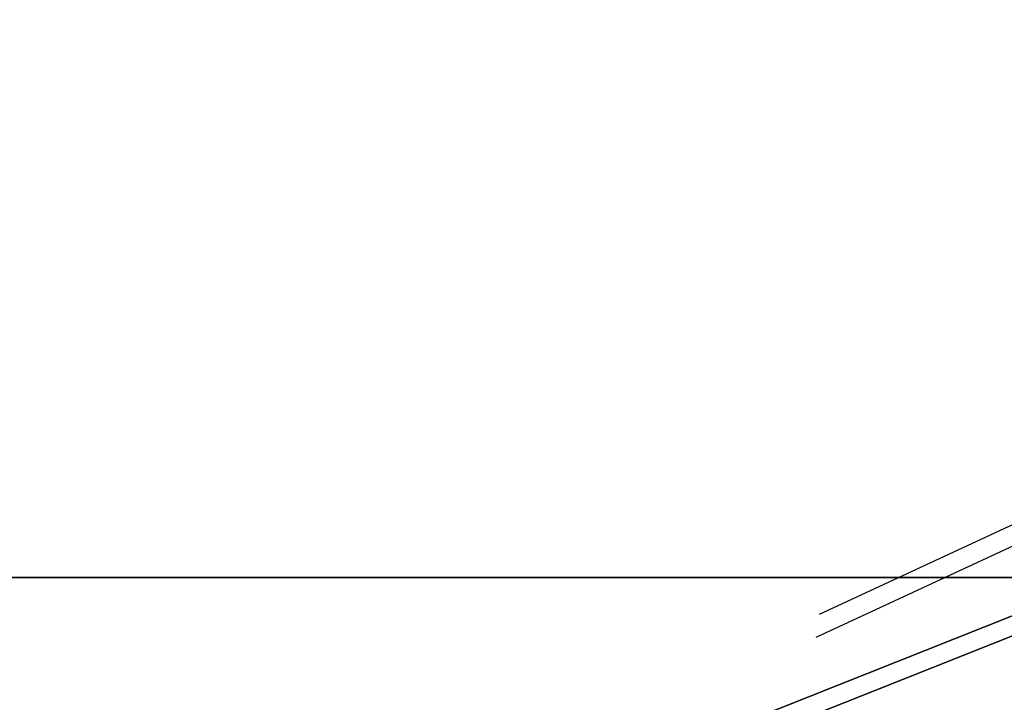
# Model space of a CAD drawing. Header units: millimetres. Extents: x -1690 to 192, y -898 to 54.
# Tile 224 of 256: x 27 to 103, y -10 to 43. Entities that reach past the tile are written whole.
import ezdxf

# ---------------------------------------------------------------- set-up
doc = ezdxf.new("R2010")
doc.units = ezdxf.units.MM
doc.header["$MEASUREMENT"] = 0
doc.layers.add('OVIDIO 186x93x72h', color=7, linetype='Continuous')

msp = doc.modelspace()

# ---------------------------------------------------------------- linework, layer by layer
at = {"layer": 'OVIDIO 186x93x72h', "extrusion": (0, 1, 0)}
for points in [[(-165.568367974, 717.3330877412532), (749.1110923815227, 717.333087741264)], [(749.1110923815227, 715.0847275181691), (-165.1888364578, 715.0847275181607)], [(-165.1888364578, 715.0847275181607), (749.1110923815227, 715.0847275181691)], [(-165.5697511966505, 716.9884583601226), (749.1110923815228, 716.9884583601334)], [(-165.5683679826, 718.8735819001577), (749.1110923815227, 718.8735819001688)], [(-165.568367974, 717.373581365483), (749.1110923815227, 717.3735818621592)], [(749.1110923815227, 717.3735818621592), (-165.568367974, 717.373581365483)], [(749.1110923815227, 718.8735819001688), (-165.5683679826, 718.8735819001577)], [(749.1110923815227, 695.6701377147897), (-92.91301757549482, 695.6701377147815)], [(749.1110923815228, 697.0117785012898), (-92.9130175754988, 697.0117785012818)]]:
    msp.add_lwpolyline(points, dxfattribs=at)
at = {"layer": 'OVIDIO 186x93x72h', "extrusion": (-0.2028516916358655, -0.1089792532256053, 0.973126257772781)}
for points in [[(41.45678108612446, 164.8136896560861), (41.45678108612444, 325.4695341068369)], [(41.45678108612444, 325.4695341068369), (41.45678108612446, 164.8136896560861)]]:
    msp.add_lwpolyline(points, dxfattribs=at)
at = {"layer": 'OVIDIO 186x93x72h', "extrusion": (-7.538766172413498e-07, 0.9999999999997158, 0)}
for points in [[(-165.1888673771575, 716.4263683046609), (749.1110614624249, 716.4277468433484)], [(749.1110614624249, 716.4277468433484), (-165.1888673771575, 716.4263683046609)]]:
    msp.add_lwpolyline(points, dxfattribs=at)
at = {"layer": 'OVIDIO 186x93x72h', "extrusion": (-0.2028516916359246, -0.1089792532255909, 0.9731262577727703)}
msp.add_lwpolyline([(41.75225108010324, 325.4695341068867), (41.75225108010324, 164.8136896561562)], dxfattribs=at)
at = {"layer": 'OVIDIO 186x93x72h', "extrusion": (-0.2028516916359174, -0.1089792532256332, 0.9731262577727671)}
for points in [[(42.0477210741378, 325.4695341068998), (42.0477210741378, 164.8136896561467)], [(42.0477210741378, 164.8136896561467), (42.0477210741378, 325.4695341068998)]]:
    msp.add_lwpolyline(points, dxfattribs=at)
at = {"layer": 'OVIDIO 186x93x72h', "extrusion": (-0.2357022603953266, -0.2357022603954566, 0.9428090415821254)}
msp.add_lwpolyline([(95.66971142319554, 268.8695669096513), (95.66971142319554, 377.947370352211)], dxfattribs=at)
at = {"layer": 'OVIDIO 186x93x72h', "extrusion": (-0.2357022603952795, -0.2357022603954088, 0.9428090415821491)}
msp.add_lwpolyline([(96.6183947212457, 377.9473703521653), (96.6183947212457, 268.8695669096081)], dxfattribs=at)
at = {"layer": 'OVIDIO 186x93x72h', "extrusion": (-0.235702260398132, -0.2357022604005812, 0.942809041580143)}
msp.add_lwpolyline([(94.36872539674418, 365.6213327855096), (94.3687253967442, 260.2133463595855)], dxfattribs=at)
at = {"layer": 'OVIDIO 186x93x72h', "extrusion": (-0.2357022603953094, -0.2357022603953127, 0.9428090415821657)}
msp.add_lwpolyline([(98.51576131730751, 268.8695669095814), (98.51576131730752, 377.9473703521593)], dxfattribs=at)
at = {"layer": 'OVIDIO 186x93x72h', "extrusion": (-0.2357022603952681, -0.2357022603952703, 0.9428090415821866)}
msp.add_lwpolyline([(99.46444461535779, 377.9473703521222), (99.46444461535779, 268.8695669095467)], dxfattribs=at)
at = {"layer": 'OVIDIO 186x93x72h', "extrusion": (-0.2357022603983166, -0.2357022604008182, 0.9428090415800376)}
msp.add_lwpolyline([(93.59196606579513, 362.6118634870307), (93.59196606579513, 258.0715017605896)], dxfattribs=at)
at = {"layer": 'OVIDIO 186x93x72h', "extrusion": (-0.2028662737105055, -0.1089886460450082, 0.9731221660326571)}
for points in [[(42.45755028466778, 251.4805748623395), (42.45755028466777, 308.8617011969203)], [(42.45755028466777, 308.8617011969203), (42.45755028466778, 251.4805748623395)]]:
    msp.add_lwpolyline(points, dxfattribs=at)
at = {"layer": 'OVIDIO 186x93x72h', "extrusion": (-0.2028662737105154, -0.1089886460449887, 0.9731221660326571)}
msp.add_lwpolyline([(43.17049659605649, 251.4805748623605), (43.17049659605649, 308.8617011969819)], dxfattribs=at)
at = {"layer": 'OVIDIO 186x93x72h', "extrusion": (-0.2028626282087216, -0.1089862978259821, 0.9731231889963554)}
for points in [[(43.8832073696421, 251.4777138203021), (43.8832073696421, 308.8588401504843)], [(43.8832073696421, 308.8588401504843), (43.8832073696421, 251.4777138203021)]]:
    msp.add_lwpolyline(points, dxfattribs=at)
at = {"layer": 'OVIDIO 186x93x72h', "extrusion": (-0.04629577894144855, -0.02146384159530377, 0.9986971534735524)}
msp.add_lwpolyline([(39.90756268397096, 79.46661039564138), (39.90756268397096, 179.9778287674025)], dxfattribs=at)
at = {"layer": 'OVIDIO 186x93x72h', "extrusion": (-0.04629577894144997, -0.02146384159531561, 0.9986971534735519)}
msp.add_lwpolyline([(41.39375177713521, 78.49837837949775), (41.39375177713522, 179.8028227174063)], dxfattribs=at)
at = {"layer": 'OVIDIO 186x93x72h', "extrusion": (-0.2028662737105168, -0.1089886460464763, 0.9731221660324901)}
for points in [[(40.66014001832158, 241.8095100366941), (40.66014001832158, 251.3795100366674)], [(40.66014001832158, 251.3795100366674), (40.66014001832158, 241.8095100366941)]]:
    msp.add_lwpolyline(points, dxfattribs=at)
at = {"layer": 'OVIDIO 186x93x72h', "extrusion": (0.05815167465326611, 0.9868237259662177, -0.1509878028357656)}
for points in [[(-99.52298813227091, 697.476122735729), (-101.6284076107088, 692.0815399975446)], [(-101.6284076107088, 692.0815399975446), (-99.52298813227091, 697.476122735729)]]:
    msp.add_lwpolyline(points, dxfattribs=at)
at = {"layer": 'OVIDIO 186x93x72h', "extrusion": (-0.1226098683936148, 0.2760888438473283, 0.9532794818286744)}
for points in [[(-94.63008492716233, 246.1057019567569), (-94.63008492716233, 244.6057019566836)], [(-94.63008492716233, 244.6057019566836), (-94.63008492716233, 246.1057019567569)]]:
    msp.add_lwpolyline(points, dxfattribs=at)
at = {"layer": 'OVIDIO 186x93x72h', "extrusion": (-0.202866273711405, -0.1089886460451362, 0.9731221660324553)}
msp.add_lwpolyline([(41.37308632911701, 241.8095100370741), (41.37308632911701, 251.3795100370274)], dxfattribs=at)
at = {"layer": 'OVIDIO 186x93x72h', "extrusion": (0.05815167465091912, 0.9868237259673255, -0.150987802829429)}
msp.add_lwpolyline([(-99.85110621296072, 697.604181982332), (-101.9565256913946, 692.2095992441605)], dxfattribs=at)
at = {"layer": 'OVIDIO 186x93x72h', "extrusion": (-0.1226098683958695, 0.2760888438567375, 0.9532794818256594)}
msp.add_lwpolyline([(-95.37848333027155, 246.1057019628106), (-95.37848333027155, 244.6057019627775)], dxfattribs=at)
at = {"layer": 'OVIDIO 186x93x72h', "extrusion": (-0.2028662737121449, -0.1089886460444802, 0.9731221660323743)}
for points in [[(42.08603264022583, 241.8095100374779), (42.08603264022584, 251.3795100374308)], [(42.08603264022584, 251.3795100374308), (42.08603264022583, 241.8095100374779)]]:
    msp.add_lwpolyline(points, dxfattribs=at)
at = {"layer": 'OVIDIO 186x93x72h', "extrusion": (0.05815164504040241, 0.986823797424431, -0.1509873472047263)}
for points in [[(-100.1792247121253, 697.7322841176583), (-102.2845353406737, 692.3379934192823)], [(-102.2845353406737, 692.3379934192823), (-100.1792247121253, 697.7322841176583)]]:
    msp.add_lwpolyline(points, dxfattribs=at)
at = {"layer": 'OVIDIO 186x93x72h', "extrusion": (-0.1226733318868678, 0.2762709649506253, 0.9532185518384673)}
for points in [[(-96.12874286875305, 244.7329140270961), (-96.12874286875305, 246.2329140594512)], [(-96.12874286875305, 246.2329140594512), (-96.12874286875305, 244.7329140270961)]]:
    msp.add_lwpolyline(points, dxfattribs=at)
at = {"layer": 'OVIDIO 186x93x72h', "extrusion": (0.1148807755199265, 0.0456775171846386, 0.9923285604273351)}
msp.add_lwpolyline([(-42.4840289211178, 70.0897352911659), (-42.4840289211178, -38.82503305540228)], dxfattribs=at)
at = {"layer": 'OVIDIO 186x93x72h', "extrusion": (-0.2028626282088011, -0.1089862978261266, 0.9731231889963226)}
msp.add_lwpolyline([(43.88320736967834, 251.4777138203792), (43.88320736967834, 241.7055841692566)], dxfattribs=at)
at = {"layer": 'OVIDIO 186x93x72h', "extrusion": (-0.1226098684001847, 0.2760888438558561, 0.9532794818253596)}
msp.add_lwpolyline([(-89.98680758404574, 246.105701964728), (-89.98680758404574, 244.6057019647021)], dxfattribs=at)
at = {"layer": 'OVIDIO 186x93x72h', "extrusion": (0.9999999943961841, -4.732807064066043e-05, 9.469786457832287e-05)}
msp.add_lwpolyline([(4.066039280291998, 701.2943819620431), (5.407521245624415, 698.6102354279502)], dxfattribs=at)
at = {"layer": 'OVIDIO 186x93x72h', "extrusion": (0.114880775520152, 0.04567751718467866, 0.9923285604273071)}
msp.add_lwpolyline([(-43.17145456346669, 70.09075593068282), (-43.1714545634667, -38.8250330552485)], dxfattribs=at)
at = {"layer": 'OVIDIO 186x93x72h', "extrusion": (-0.2028516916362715, -0.1089792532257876, 0.973126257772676)}
msp.add_lwpolyline([(44.4734407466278, 251.4691306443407), (44.4734407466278, 241.6970009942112)], dxfattribs=at)
at = {"layer": 'OVIDIO 186x93x72h', "extrusion": (0.9852089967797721, 0.04417230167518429, 0.1655658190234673)}
msp.add_lwpolyline([(-8.221651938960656, 642.786058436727), (0.9747857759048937, 676.7461345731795)], dxfattribs=at)
at = {"layer": 'OVIDIO 186x93x72h', "extrusion": (1, 0, 0)}
for points in [[(4.019304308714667, 697.9290808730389), (4.690124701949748, 696.5874400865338)], [(3.152565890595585, 697.4957116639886), (1.810925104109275, 700.1789932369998)]]:
    msp.add_lwpolyline(points, dxfattribs=at)
at = {"layer": 'OVIDIO 186x93x72h', "extrusion": (-0.2028516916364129, -0.1089792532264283, 0.9731262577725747)}
msp.add_lwpolyline([(45.06438073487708, 241.6970009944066), (45.06438073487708, 251.4691306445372)], dxfattribs=at)
at = {"layer": 'OVIDIO 186x93x72h', "extrusion": (0.9852089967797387, 0.0441723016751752, 0.165565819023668)}
msp.add_lwpolyline([(-9.553178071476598, 643.1466359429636), (-0.3567394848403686, 677.1067152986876)], dxfattribs=at)
at = {"layer": 'OVIDIO 186x93x72h', "extrusion": (0.05870066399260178, 0.9840532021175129, -0.1679092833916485)}
for points in [[(-93.52499432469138, 687.3441406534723), (-91.58641117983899, 692.8008988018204)], [(-91.58641117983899, 692.8008988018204), (-93.52499432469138, 687.3441406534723)]]:
    msp.add_lwpolyline(points, dxfattribs=at)
at = {"layer": 'OVIDIO 186x93x72h', "extrusion": (-0.1226098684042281, 0.2760888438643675, 0.9532794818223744)}
for points in [[(-85.34353024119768, 244.6057019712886), (-85.34353024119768, 246.1057019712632)], [(-85.34353024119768, 246.1057019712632), (-85.34353024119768, 244.6057019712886)]]:
    msp.add_lwpolyline(points, dxfattribs=at)
at = {"layer": 'OVIDIO 186x93x72h', "extrusion": (0.1148807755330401, 0.04567751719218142, 0.9923285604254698)}
for points in [[(-44.31551793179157, 70.74347126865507), (-44.31551793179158, -36.11238143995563)], [(-44.31551793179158, -36.11238143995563), (-44.31551793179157, 70.74347126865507)]]:
    msp.add_lwpolyline(points, dxfattribs=at)
at = {"layer": 'OVIDIO 186x93x72h', "extrusion": (0.1148807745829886, 0.04567751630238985, 0.9923285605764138)}
for points in [[(-44.77215560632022, 70.7434702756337), (-44.77215560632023, -36.1123824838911)], [(-44.77215560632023, -36.1123824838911), (-44.77215560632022, 70.7434702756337)]]:
    msp.add_lwpolyline(points, dxfattribs=at)
at = {"layer": 'OVIDIO 186x93x72h', "extrusion": (0.05870066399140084, 0.9840532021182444, -0.1679092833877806)}
msp.add_lwpolyline([(-93.8535704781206, 687.4608715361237), (-91.91498733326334, 692.9176296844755)], dxfattribs=at)
at = {"layer": 'OVIDIO 186x93x72h', "extrusion": (-0.1226098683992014, 0.2760888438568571, 0.9532794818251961)}
msp.add_lwpolyline([(-85.99385716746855, 246.1057019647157), (-85.99385716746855, 244.6057019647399)], dxfattribs=at)
at = {"layer": 'OVIDIO 186x93x72h', "extrusion": (-0.2028662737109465, -0.1089886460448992, 0.9731221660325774)}
for points in [[(42.45755028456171, 184.3273188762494), (42.45755028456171, 241.7084452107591)], [(42.45755028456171, 241.7084452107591), (42.45755028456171, 184.3273188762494)]]:
    msp.add_lwpolyline(points, dxfattribs=at)
at = {"layer": 'OVIDIO 186x93x72h', "extrusion": (-0.2028662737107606, -0.1089886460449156, 0.9731221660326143)}
msp.add_lwpolyline([(43.17049659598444, 184.32731887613), (43.17049659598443, 241.708445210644)], dxfattribs=at)
at = {"layer": 'OVIDIO 186x93x72h', "extrusion": (0.05870066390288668, 0.9840531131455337, -0.1679098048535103)}
for points in [[(-94.18202179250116, 687.5778788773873), (-92.24356344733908, 693.0343021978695)], [(-92.24356344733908, 693.0343021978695), (-94.18202179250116, 687.5778788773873)]]:
    msp.add_lwpolyline(points, dxfattribs=at)
at = {"layer": 'OVIDIO 186x93x72h', "extrusion": (-0.1226826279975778, 0.2762976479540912, 0.9532096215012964)}
for points in [[(-86.64636098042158, 246.2515514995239), (-86.64636098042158, 244.7515514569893)], [(-86.64636098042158, 244.7515514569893), (-86.64636098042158, 246.2515514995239)]]:
    msp.add_lwpolyline(points, dxfattribs=at)
at = {"layer": 'OVIDIO 186x93x72h', "extrusion": (-0.2028711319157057, -0.1089917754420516, 0.9731208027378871)}
for points in [[(43.8834980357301, 184.331131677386), (43.88349803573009, 241.7122580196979)], [(43.88349803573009, 241.7122580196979), (43.8834980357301, 184.331131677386)]]:
    msp.add_lwpolyline(points, dxfattribs=at)
at = {"layer": 'OVIDIO 186x93x72h', "extrusion": (0.9999999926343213, -5.425762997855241e-05, 0.0001085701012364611)}
msp.add_lwpolyline([(0.9072560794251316, 696.3593416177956), (-0.4342026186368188, 699.0436148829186)], dxfattribs=at)
at = {"layer": 'OVIDIO 186x93x72h'}
for points in [[(129.2100249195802, 7.25155077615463, 665.1362539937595), (128.5184405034, 6.976571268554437, 665.2289754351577), (29.1724654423, -32.52418473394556, 678.5483936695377)], [(29.1724654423, -32.52418473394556, 678.5483936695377), (128.5184405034, 6.976571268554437, 665.2289754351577), (129.2100249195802, 7.25155077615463, 665.1362539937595)], [(129.7903895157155, 5.944704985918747, 665.58938864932), (129.0988050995, 5.669725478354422, 665.6821100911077), (29.75283003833, -33.83103052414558, 679.0015283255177)], [(29.75283003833, -33.83103052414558, 679.0015283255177), (129.0988050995, 5.669725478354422, 665.6821100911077), (129.7903895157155, 5.944704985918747, 665.58938864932)]]:
    msp.add_polyline3d(points, dxfattribs=at)

doc.saveas('drawing.dxf')
